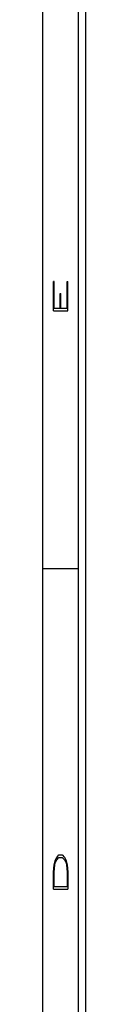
# Model space of a CAD drawing. Header units: inches. Extents: x -57.7 to -21.7, y -3.8 to 19.3.
# Tile 11 of 70: x -57.476 to -57.176, y 8.685 to 15.6. Entities that reach past the tile are written whole.
import ezdxf

# ---------------------------------------------------------------- set-up
doc = ezdxf.new("R2010")
doc.units = ezdxf.units.IN
doc.header["$LTSCALE"] = 0.5
doc.header["$MEASUREMENT"] = 0
doc.layers.add('SID-M-D', color=42, linetype='Continuous')
doc.layers.add('SID-M-S', color=105, linetype='Continuous')
doc.styles.add('R', font='ROMAND.SHX')

# ---------------------------------------------------------------- blocks, each defined once
blk = doc.blocks.new('*U88')
at = {"layer": 'SID-M-S'}
for p, q in [((-34.55, 22), (-34.55, 0)), ((-34.3, 22), (-34.3, 0)), ((-34.25, 22), (-34.25, 0)), ((-34.55, 15), (-34.3, 15))]:
    blk.add_line(p, q, dxfattribs=at)
at = {"layer": 'SID-M-D', "style": 'R', "width": 4}
for s, p in [('E', (-34.3738, 16.7428)), ('D', (-34.3738, 12.6806))]:
    blk.add_text(s, height=0.1, rotation=90, dxfattribs=at).set_placement(p)

msp = doc.modelspace()

# ---------------------------------------------------------------- block references
at = {"layer": 'SID-M-D'}
msp.add_blockref('*U88', (-22.92592, -3.25526), dxfattribs=at)

doc.saveas('drawing.dxf')
